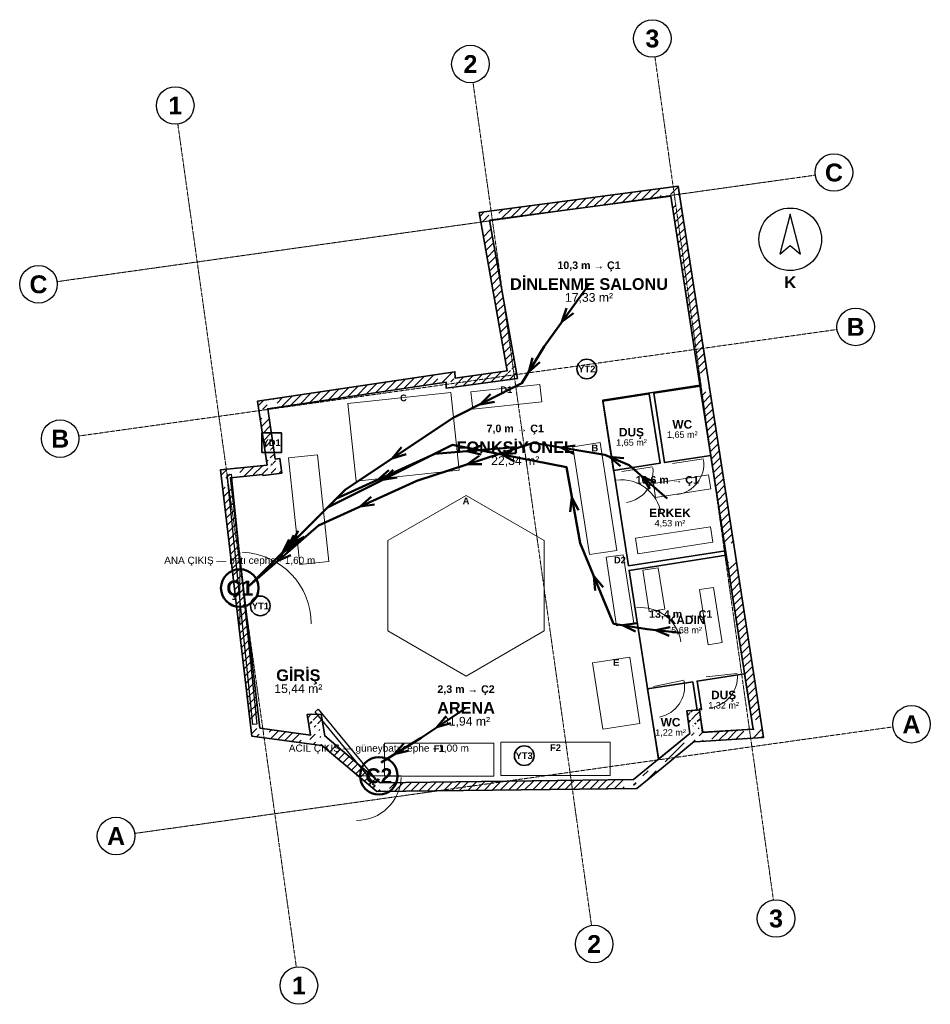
# Model space of a CAD drawing. Header units: millimetres. Extents: x -4681 to 15681, y -5011 to 17012.
import ezdxf
from ezdxf.enums import TextEntityAlignment as Align

# ---------------------------------------------------------------- set-up
doc = ezdxf.new("R2010")
doc.units = ezdxf.units.MM
doc.linetypes.add('DASHDOT', pattern=[3.556, 2.54, -0.508, 0, -0.508])
for name, color, linetype, lineweight in [('A-CEPHE', 5, 'Continuous', 25), ('A-DUVAR-MEVCUT', 8, 'Continuous', 35), ('A-DUVAR-YENI', 1, 'Continuous', 35), ('A-EKIPMAN', 9, 'Continuous', 18), ('A-KAPI', 8, 'Continuous', 18), ('A-MOBILYA', 9, 'Continuous', 18), ('A-YANGIN-EKIP', 1, 'Continuous', 35), ('A-YANGIN-KACIS', 3, 'Continuous', 50), ('A-YAZI', 7, 'Continuous', 13), ('G-AKS-BALON', 8, 'Continuous', 25), ('G-AKS-HAT', 8, 'DASHDOT', 18), ('G-KUZEY', 7, 'Continuous', 25)]:
    doc.layers.add(name, color=color, linetype=linetype, lineweight=lineweight)
doc.styles.add('GYM', font='arial.ttf')
doc.styles.add('GYM-B', font='arialbd.ttf')

# ---------------------------------------------------------------- blocks, each defined once
blk = doc.blocks.new('G_KUZEY')
blk.add_lwpolyline([(0, 560), (-230, -330), (0, -140), (230, -330)], close=True)
blk.add_circle((0, 0), 700)
at = {"style": 'GYM-B'}
blk.add_text('K', height=260, dxfattribs=at).set_placement((0, -960), align=Align.MIDDLE_CENTER)

msp = doc.modelspace()

# ---------------------------------------------------------------- hatches: boundary and pattern name
at = {"layer": 'A-DUVAR-MEVCUT'}
h = msp.add_hatch(dxfattribs=at)
h.set_pattern_fill('ANSI31', scale=40)
h.paths.add_polyline_path([(756, 6840), (760, 6814), (957, 6846), (953, 6872)])
h.paths.add_polyline_path([(970, 6843), (760, 6814), (756, 6840), (550, 6819), (550, 7020), (588, 7024), (970, 7024)])
h.paths.add_polyline_path([(760, 6814), (1178, 6873), (1150, 7071), (732, 7012)])
h.paths.add_polyline_path([(1149, 7083), (1178, 6873), (968, 6843), (968, 7083)])
h.paths.add_polyline_path([(1178, 6873), (1133, 7198), (935, 7171), (979, 6845)])
h.paths.add_polyline_path([(999, 7408), (1032, 7185), (1133, 7198), (1162, 6988), (923, 6988), (923, 7408)])
h.paths.add_polyline_path([(1133, 7198), (1032, 7185), (1058, 6986), (1159, 6999)])
h.paths.add_polyline_path([(1001, 7395), (1032, 7185), (1133, 7198), (1164, 6975), (822, 6975), (822, 7047), (850, 7050), (822, 7237), (822, 7395)])
h.paths.add_polyline_path([(1032, 7185), (864, 8310), (666, 8281), (834, 7155)])
h.paths.add_polyline_path([(1074, 8342), (864, 8310), (895, 8100), (693, 8100), (654, 8362), (654, 8481), (916, 8520), (1074, 8520)])
h.paths.add_polyline_path([(864, 8310), (4855, 8908), (4826, 9106), (834, 8508)])
h.paths.add_polyline_path([(4645, 9079), (4907, 9118), (5051, 9118), (5053, 8996), (5065, 8998), (5065, 8796), (4858, 8767), (4855, 8908), (4645, 8877)])
h.paths.add_polyline_path([(4855, 8908), (4858, 8767), (5058, 8772), (5055, 8912)])
h.paths.add_polyline_path([(5068, 8977), (5068, 8796), (4858, 8767), (4855, 8908), (4648, 8877), (4648, 8977)])
h.paths.add_polyline_path([(4858, 8767), (6449, 8988), (6422, 9186), (4831, 8965)])
h.paths.add_polyline_path([(6412, 9198), (6449, 8988), (6239, 8959), (6239, 9198)])
h.paths.add_polyline_path([(6449, 8988), (5826, 12526), (5629, 12492), (6252, 8954)])
h.paths.add_polyline_path([(6036, 12554), (5826, 12526), (5863, 12316), (5660, 12316), (5616, 12566), (5616, 12700), (5888, 12736), (6036, 12736)])
h.paths.add_polyline_path([(5826, 12526), (9876, 13066), (9849, 13265), (5800, 12725)])
h.paths.add_polyline_path([(9908, 12856), (9876, 13066), (9666, 13038), (9666, 13240), (9938, 13276), (10046, 13276), (10086, 13017), (10086, 12856)])
h.paths.add_polyline_path([(9876, 13066), (10521, 8898), (10719, 8928), (10073, 13097)])
h.paths.add_polyline_path([(10554, 8688), (10521, 8898), (10489, 9108), (10691, 9108), (10719, 8928), (10731, 8848), (10731, 8688)])
h.paths.add_polyline_path([(10521, 8898), (11111, 5092), (11308, 5122), (10719, 8928)])
h.paths.add_polyline_path([(11143, 4882), (11111, 5092), (11078, 5302), (11281, 5302), (11308, 5122), (11321, 5042), (11321, 4882)])
h.paths.add_polyline_path([(11111, 5092), (11722, 1144), (11920, 1174), (11308, 5122)])
h.paths.add_polyline_path([(11512, 1131), (11722, 1144), (11690, 1354), (11892, 1354), (11932, 1095), (11932, 957), (11570, 934), (11512, 934)])
h.paths.add_polyline_path([(11722, 1144), (10589, 1072), (10601, 873), (11735, 944)])
h.paths.add_polyline_path([(10379, 1282), (10562, 1282), (10589, 1072), (10799, 1086), (10799, 885), (10436, 862), (10414, 862), (10412, 877), (10394, 862), (10379, 862)])
h.paths.add_polyline_path([(10589, 1072), (10524, 1577), (10326, 1552), (10390, 1047)])
h.paths.add_polyline_path([(10314, 1367), (10314, 1558), (10524, 1577), (10551, 1367)])
h.paths.add_polyline_path([(10524, 1577), (10239, 1552), (10257, 1352), (10542, 1378)])
h.paths.add_polyline_path([(10449, 1342), (10266, 1342), (10239, 1552), (10449, 1570)])
h.paths.add_polyline_path([(10239, 1552), (10303, 1047), (10502, 1072), (10437, 1577)])
h.paths.add_polyline_path([(10093, 875), (10303, 1047), (10277, 1257), (10513, 1257), (10513, 867), (10414, 861), (10412, 877), (10363, 837), (10093, 837)])
h.paths.add_polyline_path([(10303, 1047), (9540, 421), (9667, 266), (10430, 892)])
h.paths.add_polyline_path([(9330, 248), (9540, 421), (9750, 593), (9750, 334), (9667, 266), (9600, 211), (9330, 211)])
h.paths.add_polyline_path([(9540, 421), (9046, 15), (9173, -139), (9667, 266)])
h.paths.add_polyline_path([(9256, -71), (9119, -184), (8836, -187), (8836, 13), (9046, 15), (9256, 188)])
h.paths.add_polyline_path([(9046, 15), (3378, -54), (3381, -253), (9049, -185)])
h.paths.add_polyline_path([(3588, -251), (3306, -254), (3168, -138), (3168, 124), (3378, -54), (3588, -51)])
h.paths.add_polyline_path([(3378, -54), (2142, 991), (2013, 839), (3249, -206)])
h.paths.add_polyline_path([(1932, 796), (1932, 1201), (2106, 1201), (2142, 991), (2352, 814), (2352, 781), (2080, 781), (2063, 796), (2066, 781), (2041, 781)])
h.paths.add_polyline_path([(2142, 991), (2060, 1478), (1863, 1445), (1944, 958)])
h.paths.add_polyline_path([(1850, 1268), (1850, 1474), (2060, 1478), (2095, 1268)])
h.paths.add_polyline_path([(2060, 1478), (1747, 1471), (1752, 1271), (2064, 1278)])
h.paths.add_polyline_path([(1957, 1261), (1782, 1261), (1747, 1471), (1957, 1476)])
h.paths.add_polyline_path([(1747, 1471), (1824, 1012), (2021, 1046), (1944, 1504)])
h.paths.add_polyline_path([(2034, 1222), (2034, 802), (1884, 802), (1614, 839), (1614, 1041), (1824, 1012), (1789, 1222)])
h.paths.add_polyline_path([(1824, 1012), (689, 1166), (662, 968), (1797, 814)])
h.paths.add_polyline_path([(664, 1376), (689, 1166), (899, 1138), (899, 957), (749, 957), (508, 989), (479, 1240), (479, 1376)])
h.paths.add_polyline_path([(689, 1166), (32, 6768), (-166, 6745), (490, 1143)])
h.paths.add_polyline_path([(242, 6789), (32, 6768), (57, 6558), (-144, 6558), (-178, 6842), (-178, 6948), (123, 6978), (242, 6978)])
h.paths.add_polyline_path([(32, 6768), (756, 6840), (736, 7039), (13, 6967)])
h.paths.add_polyline_path([(966, 6843), (760, 6814), (756, 6840), (546, 6819), (546, 7020), (847, 7050), (966, 7050)])

# ---------------------------------------------------------------- linework, layer by layer
at = {"layer": 'A-CEPHE'}
for points in [[(-45, 6835), (45, 6845), (625, 1255), (535, 1245)], [(3275, 29), (3205, -29), (1925, 1531), (1995, 1589)]]:
    msp.add_lwpolyline(points, close=True, dxfattribs=at)
at = {"layer": 'A-DUVAR-MEVCUT'}
for points in [[(850, 7050), (636, 8479), (5050, 9139), (5053, 8996), (6216, 9158), (5593, 12697), (10043, 13291), (10719, 8928), (11308, 5122), (11953, 958), (10414, 861), (10412, 877), (9667, 266), (9119, -184), (3306, -254), (2063, 796), (2066, 778), (508, 989), (-190, 6947)], [(756, 6840), (760, 6814), (1178, 6873), (1133, 7198), (1032, 7185), (864, 8310), (4855, 8908), (4858, 8767), (6449, 8988), (5826, 12526), (9876, 13066), (10521, 8898), (11111, 5092), (11722, 1144), (10589, 1072), (10524, 1577), (10239, 1552), (10303, 1047), (9540, 421), (9046, 15), (3378, -54), (2142, 991), (2060, 1478), (1747, 1471), (1824, 1012), (689, 1166), (32, 6768)]]:
    msp.add_lwpolyline(points, close=True, dxfattribs=at)
at = {"layer": 'A-DUVAR-YENI'}
for points in [[(8930, 4796), (11104, 5132), (10531, 8838), (8357, 8499)], [(10534, 8818), (10774, 7266), (9736, 7105), (9496, 8658)], [(8360, 8482), (9397, 8643), (9638, 7090), (8600, 6929)], [(9604, 473), (10303, 1047), (10239, 1552), (10524, 1577), (10589, 1072), (11722, 1144), (11120, 5032), (8946, 4695)], [(10559, 1306), (10524, 1577), (10519, 1598), (10541, 1580), (10566, 1584), (10467, 2217), (11530, 2383), (11722, 1144), (10595, 1073)], [(10303, 1047), (9634, 498), (9601, 492), (9359, 2045), (10369, 2202), (10467, 1572), (10239, 1552)]]:
    msp.add_lwpolyline(points, close=True, dxfattribs=at)
at = {"layer": 'A-EKIPMAN'}
for points in [[(6991, 8468), (6950, 8856), (5409, 8692), (5450, 8304)], [(4960, 8673), (2654, 8427), (2840, 6687), (5146, 6933)], [(8302, 7553), (7689, 7459), (8058, 5047), (8671, 5141)], [(5300, 6370), (3551, 5360), (3551, 3340), (5300, 2330), (7049, 3340), (7049, 5360)], [(8816, 5046), (8430, 4987), (8664, 3454), (9050, 3513)], [(9189, 1272), (8962, 2755), (8131, 2628), (8358, 1145)], [(5925, 90), (5925, 830), (3475, 830), (3475, 90)], [(8525, 110), (8525, 850), (6075, 850), (6075, 110)]]:
    msp.add_lwpolyline(points, close=True, dxfattribs=at)
at = {"layer": 'A-KAPI'}
for p, q in [((9917, 7082), (10609, 7190)), ((8781, 6906), (9473, 7014)), ((8772, 5822), (8634, 6712)), ((240, 3500), (240, 5100)), ((9216, 2962), (9078, 3852)), ((9488, 2100), (10174, 2238)), ((10668, 2314), (11364, 2392)), ((2850, 100), (3850, 100))]:
    msp.add_line(p, q, dxfattribs=at)
for centre, radius, start, end in [((9917, 7082), 700, -81.2, 6.8), ((8781, 6906), 700, -81.2, 6.8), ((8772, 5822), 900, 8.8, 96.8), ((240, 3500), 1600, 0, 88), ((9216, 2962), 900, 8.8, 96.8), ((9488, 2100), 700, -78.6, 9.4), ((10668, 2314), 700, -83.6, 4.4), ((2850, 100), 1000, -90, -2)]:
    msp.add_arc(centre, radius, start, end, dxfattribs=at)
at = {"layer": 'A-MOBILYA'}
for points in [[(1978, 7277), (1331, 7209), (1582, 4823), (2229, 4891)], [(9489, 6642), (9538, 6326), (10774, 6518), (10725, 6834)], [(9088, 5412), (9142, 5066), (10822, 5326), (10768, 5672)], [(9599, 4752), (9254, 4699), (9397, 3775), (9743, 3829)], [(10836, 4315), (10520, 4266), (10713, 3031), (11029, 3080)]]:
    msp.add_lwpolyline(points, close=True, dxfattribs=at)
at = {"layer": 'A-YANGIN-EKIP'}
msp.add_lwpolyline([(730, 7330), (1170, 7330), (1170, 7770), (730, 7770)], close=True, dxfattribs=at)
for centre in [(8000, 9200), (700, 3900), (6600, 550)]:
    msp.add_circle(centre, 220, dxfattribs=at)
at = {"layer": 'A-YANGIN-KACIS'}
for p, q in [((7445, 10254), (7547, 10560)), ((7445, 10254), (7702, 10449)), ((6706, 9136), (6785, 9449)), ((6706, 9136), (6948, 9350)), ((5614, 8409), (5846, 8633)), ((5614, 8409), (5933, 8462)), ((7423, 7445), (7742, 7488)), ((3650, 7200), (3854, 7451)), ((3650, 7200), (3960, 7291)), ((5321, 7360), (5620, 7481)), ((5321, 7360), (5636, 7290)), ((6098, 7285), (6419, 7319)), ((6098, 7285), (6382, 7131)), ((7423, 7445), (7710, 7299)), ((5329, 7069), (5592, 7256)), ((5329, 7069), (5652, 7074)), ((8509, 7234), (8756, 7027)), ((8509, 7234), (8830, 7204)), ((3336, 6726), (3577, 6940)), ((3439, 6720), (3672, 6943)), ((3336, 6726), (3656, 6766)), ((3439, 6720), (3757, 6772)), ((9240, 6794), (9408, 6518)), ((9240, 6794), (9534, 6662)), ((2936, 6126), (3177, 6340)), ((7669, 6327), (7628, 6007)), ((7669, 6327), (7817, 6040)), ((2936, 6126), (3256, 6166)), ((1398, 5298), (1548, 5583)), ((1198, 5098), (1348, 5383)), ((1298, 5198), (1448, 5483)), ((1298, 5198), (1583, 5348)), ((1398, 5298), (1683, 5448)), ((1089, 4907), (1259, 5181)), ((1198, 5098), (1483, 5248)), ((1089, 4907), (1385, 5037)), ((8156, 4566), (8186, 4245)), ((8156, 4566), (8363, 4319)), ((8797, 3468), (9117, 3514)), ((8797, 3468), (9086, 3325)), ((9546, 3359), (9863, 3422)), ((9546, 3359), (9842, 3231)), ((4650, 1185), (4853, 1436)), ((4650, 1185), (4960, 1277)), ((3696, 581), (3909, 824)), ((3696, 581), (4009, 660))]:
    msp.add_line(p, q, dxfattribs=at)
for points in [[(8050, 11100), (7050, 9700), (6550, 8880), (5000, 8100), (2600, 6500), (450, 4350)], [(9800, 6300), (8950, 7050), (8400, 7280), (6800, 7550), (4200, 6700), (2000, 5700), (450, 4350)], [(10100, 3300), (9350, 3380), (8600, 3500), (7850, 5300), (7550, 7000), (5000, 7500), (2200, 6100), (450, 4350)], [(6400, 7450), (4600, 7300), (2400, 6300), (450, 4350)], [(5300, 1620), (4300, 950), (3400, 400)]]:
    msp.add_lwpolyline(points, dxfattribs=at)
for centre in [(240, 4300), (3350, 100)]:
    msp.add_circle(centre, 420, dxfattribs=at)
at = {"layer": 'G-AKS-BALON'}
for centre in [(9466, 16592), (5398, 16021), (-1203, 15093), (13527, 13594), (-4261, 11094), (14012, 10141), (-3776, 7641), (15261, 1253), (-2526, -1247), (12232, -3091), (8164, -3663), (1563, -4591)]:
    msp.add_circle(centre, 420, dxfattribs=at)
at = {"layer": 'G-AKS-HAT'}
for p, q in [((12173, -2676), (9524, 16177)), ((8106, -3247), (5456, 15605)), ((1505, -4175), (-1145, 14677)), ((-3845, 11153), (13111, 13536)), ((-3360, 7700), (13596, 10083)), ((-2111, -1189), (14845, 1194))]:
    msp.add_line(p, q, dxfattribs=at)

# ---------------------------------------------------------------- block references
at = {"layer": 'G-KUZEY'}
msp.add_blockref('G_KUZEY', (12550, 12100), dxfattribs=at)

# ---------------------------------------------------------------- texts
at = {"layer": 'A-EKIPMAN', "style": 'GYM-B'}
for s, p in [('D1', (6200, 8736)), ('C', (3900, 8553)), ('B', (8180, 7433)), ('A', (5300, 6250)), ('D2', (8740, 4926)), ('E', (8660, 2635)), ('F1', (4700, 710)), ('F2', (7300, 730))]:
    msp.add_text(s, height=150, dxfattribs=at).set_placement(p, align=Align.MIDDLE_CENTER)
at = {"layer": 'A-YANGIN-EKIP', "style": 'GYM-B'}
for s, p in [('YT2', (8000, 9200)), ('YD1', (950, 7550)), ('YT1', (700, 3900)), ('YT3', (6600, 550))]:
    msp.add_text(s, height=150, dxfattribs=at).set_placement(p, align=Align.MIDDLE_CENTER)
at = {"layer": 'A-YANGIN-KACIS'}
for s, height, style, p in [('10,3 m → Ç1', 170, 'GYM-B', (8050, 11520)), ('7,0 m → Ç1', 170, 'GYM-B', (6400, 7870)), ('10,6 m → Ç1', 170, 'GYM-B', (9800, 6720)), ('ANA ÇIKIŞ — batı cephe · 1,60 m', 160, 'GYM', (240, 4920)), ('Ç1', 336, 'GYM-B', (240, 4300)), ('13,4 m → Ç1', 170, 'GYM-B', (10100, 3720)), ('2,3 m → Ç2', 170, 'GYM-B', (5300, 2040)), ('ACİL ÇIKIŞ — güneybatı cephe · 1,00 m', 160, 'GYM', (3350, 720)), ('Ç2', 336, 'GYM-B', (3350, 100))]:
    msp.add_text(s, height=height, dxfattribs=dict(at, style=style)).set_placement(p, align=Align.MIDDLE_CENTER)
at = {"layer": 'A-YAZI'}
for s, height, style, p in [('DİNLENME SALONU', 260, 'GYM-B', (8050, 11100)), ('17,33 m²', 195, 'GYM', (8050, 10800)), ('WC', 190, 'GYM-B', (10135, 7962)), ('DUŞ', 190, 'GYM-B', (8999, 7786)), ('1,65 m²', 145, 'GYM', (10135, 7732)), ('FONKSİYONEL', 260, 'GYM-B', (6400, 7450)), ('1,65 m²', 145, 'GYM', (8999, 7556)), ('22,34 m²', 195, 'GYM', (6400, 7150)), ('ERKEK', 190, 'GYM-B', (9860, 5981)), ('4,53 m²', 145, 'GYM', (9860, 5751)), ('KADIN', 190, 'GYM-B', (10231, 3588)), ('5,68 m²', 145, 'GYM', (10231, 3358)), ('GİRİŞ', 260, 'GYM-B', (1550, 2350)), ('15,44 m²', 195, 'GYM', (1550, 2050)), ('DUŞ', 190, 'GYM-B', (11060, 1908)), ('1,32 m²', 145, 'GYM', (11060, 1678)), ('ARENA', 260, 'GYM-B', (5300, 1620)), ('31,94 m²', 195, 'GYM', (5300, 1320)), ('WC', 190, 'GYM-B', (9873, 1299)), ('1,22 m²', 145, 'GYM', (9873, 1069))]:
    msp.add_text(s, height=height, dxfattribs=dict(at, style=style)).set_placement(p, align=Align.MIDDLE_CENTER)
at = {"layer": 'G-AKS-BALON', "style": 'GYM-B'}
for s, p in [('3', (9466, 16592)), ('2', (5398, 16021)), ('1', (-1203, 15093)), ('C', (13527, 13594)), ('C', (-4261, 11094)), ('B', (14012, 10141)), ('B', (-3776, 7641)), ('A', (15261, 1253)), ('A', (-2526, -1247)), ('3', (12232, -3091)), ('2', (8164, -3663)), ('1', (1563, -4591))]:
    msp.add_text(s, height=399, dxfattribs=at).set_placement(p, align=Align.MIDDLE_CENTER)

doc.saveas('drawing.dxf')
